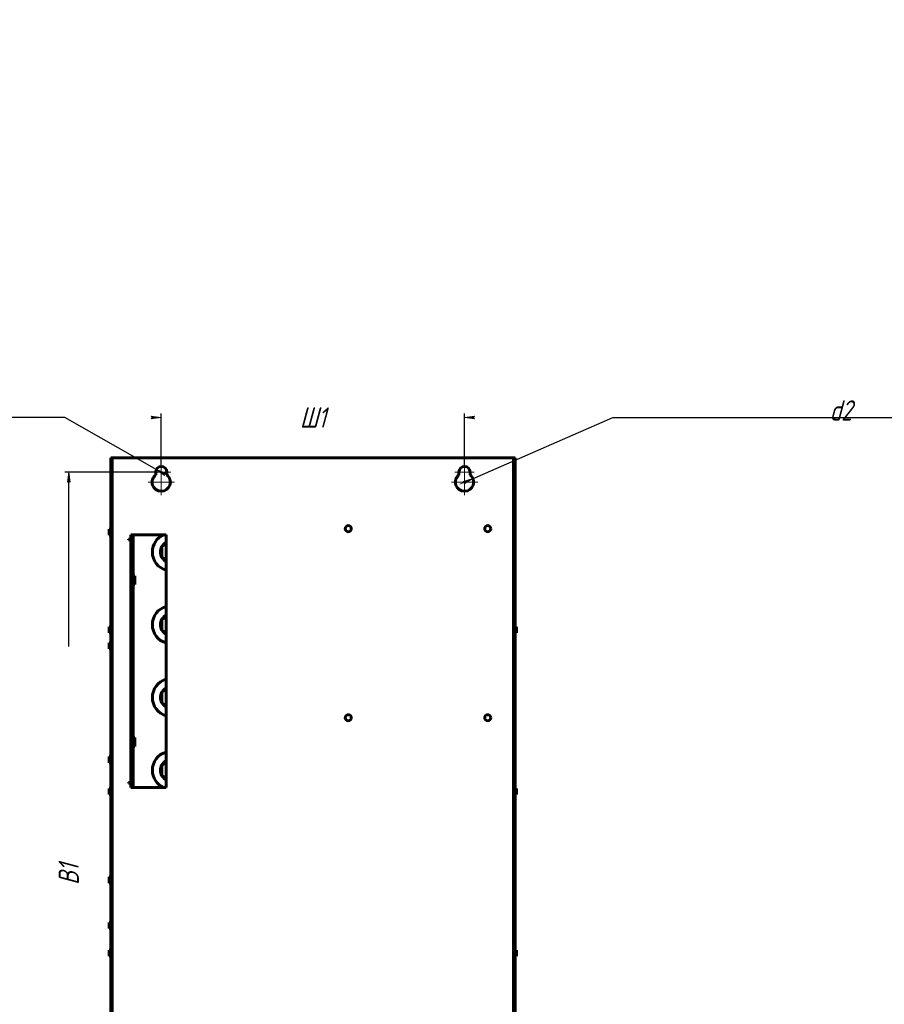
# Model space of a CAD drawing. Header units: millimetres. Extents: x 0 to 1189, y 0 to 841.
# Tile 9 of 9: x 761 to 1189, y 354 to 841. Entities that reach past the tile are written whole.
import ezdxf

# ---------------------------------------------------------------- set-up
doc = ezdxf.new("R2010")
doc.units = ezdxf.units.MM
for name, pattern in [('K5LT_AXLED', [12, 7.5, -1.5, 1.5, -1.5]), ('K5LT_BASIC', [0]), ('K5LT_THIN', [0])]:
    doc.linetypes.add(name, pattern=pattern)
doc.layers.add('Системный слой', color=7, linetype='Continuous')
doc.styles.add('KDIMTEXTSTYLE', font='GOST_AU.SHX', dxfattribs={"width": 0.96, "oblique": 15, "height": 5})
doc.dimstyles.new('KDIMSTYLE (0.50)', dxfattribs={"dimtxt": 5, "dimasz": 1, "dimexe": 2, "dimexo": 0, "dimgap": 1, "dimtad": 1, "dimlfac": 2, "dimtxsty": 'KDIMTEXTSTYLE', "dimsah": 1, "dimcen": 0, "dimdle": 1, "dimadec": 0, "dimazin": 0, "dimtfac": 0.667, "dimtmove": 0, "dimatfit": 3, "dimfxl": 1, "dimtvp": 1, "dimtolj": 1, "dimtzin": 0, "dimarcsym": 0})

# ---------------------------------------------------------------- blocks, each defined once
blk = doc.blocks.new('U80')
at = {"layer": 'Системный слой', "color": 150, "linetype": 'K5LT_BASIC', "lineweight": 60, "true_color": 0x0080ff}
for p, q in [((806.39, 606.49), (806.39, 603.49)), ((806.39, 600.99), (806.39, 598.24)), ((806.39, 595.24), (806.39, 593.74)), ((806.39, 590.74), (806.39, 589.24)), ((806.39, 585.99), (806.39, 584.74)), ((806.39, 581.74), (806.39, 580.24)), ((806.39, 577.24), (806.39, 573.24)), ((806.39, 570.24), (806.39, 568.74)), ((806.39, 556.74), (806.39, 555.24)), ((806.39, 552.24), (806.39, 548.24)), ((806.39, 545.24), (806.39, 543.74)), ((806.39, 536.24), (806.39, 534.74)), ((806.39, 527.24), (806.39, 523.24)), ((806.39, 520.24), (806.39, 518.74)), ((806.39, 514.74), (806.39, 514.24)), ((806.39, 505.37), (806.39, 505.24)), ((806.39, 501.24), (806.39, 498.24)), ((806.39, 495.24), (806.39, 493.74)), ((806.39, 490.74), (806.39, 489.24)), ((806.39, 473.49), (806.39, 473.24)), ((806.39, 470.24), (806.39, 468.74)), ((806.39, 465.74), (806.39, 464.24)), ((806.39, 461.24), (806.39, 460.74)), ((806.39, 450.24), (806.39, 448.74)), ((806.39, 445.74), (806.39, 444.24)), ((806.39, 441.24), (806.39, 439.74)), ((806.39, 434.74), (806.39, 433.24)), ((806.39, 430.24), (806.39, 428.74)), ((806.39, 425.74), (806.39, 424.24))]:
    blk.add_line(p, q, dxfattribs=at)
blk = doc.blocks.new('U81')
at = {"layer": 'Системный слой', "color": 150, "linetype": 'K5LT_BASIC', "lineweight": 60, "true_color": 0x0080ff}
for p, q in [((1006.39, 603.49), (1006.39, 606.49)), ((1006.39, 598.24), (1006.39, 600.99)), ((1006.39, 593.74), (1006.39, 595.24)), ((1006.39, 589.24), (1006.39, 590.74)), ((1006.39, 584.74), (1006.39, 586.24)), ((1006.39, 580.24), (1006.39, 581.74)), ((1006.39, 573.24), (1006.39, 577.24)), ((1006.39, 568.74), (1006.39, 570.24)), ((1006.39, 564.24), (1006.39, 565.74)), ((1006.39, 559.74), (1006.39, 561.24)), ((1006.39, 555.24), (1006.39, 556.74)), ((1006.39, 548.24), (1006.39, 552.24)), ((1006.39, 543.74), (1006.39, 545.24)), ((1006.39, 534.74), (1006.39, 536.24)), ((1006.39, 530.24), (1006.39, 531.74)), ((1006.39, 523.24), (1006.39, 527.24)), ((1006.39, 518.74), (1006.39, 520.24)), ((1006.39, 514.24), (1006.39, 514.74)), ((1006.39, 505.24), (1006.39, 505.37)), ((1006.39, 493.74), (1006.39, 495.24)), ((1006.39, 489.24), (1006.39, 490.74)), ((1006.39, 484.74), (1006.39, 486.24)), ((1006.39, 480.24), (1006.39, 481.74)), ((1006.39, 473.24), (1006.39, 474.74)), ((1006.39, 468.74), (1006.39, 470.24)), ((1006.39, 464.24), (1006.39, 465.74)), ((1006.39, 460.74), (1006.39, 461.24)), ((1006.39, 448.74), (1006.39, 450.24)), ((1006.39, 444.24), (1006.39, 445.74)), ((1006.39, 439.74), (1006.39, 441.24)), ((1006.39, 433.24), (1006.39, 434.74))]:
    blk.add_line(p, q, dxfattribs=at)
blk = doc.blocks.new('U82')
at = {"layer": 'Системный слой', "color": 150, "linetype": 'K5LT_BASIC', "lineweight": 60, "true_color": 0x0080ff}
for p, q in [((807.14, 421.24), (807.14, 419.74)), ((807.14, 415.37), (807.14, 397.74)), ((807.14, 394.74), (807.14, 393.24)), ((807.14, 390.24), (807.14, 388.74)), ((807.14, 385.74), (807.14, 384.24)), ((807.14, 381.24), (807.14, 379.74)), ((807.14, 376.74), (807.14, 357.74)), ((807.14, 354.74), (807.14, 353.24)), ((807.14, 350.24), (807.14, 348.74)), ((807.14, 345.74), (807.14, 344.24)), ((807.14, 341.24), (807.14, 339.74)), ((807.14, 336.74), (807.14, 328.12)), ((807.14, 325.37), (807.14, 304.74)), ((807.14, 301.74), (807.14, 300.24)), ((807.14, 297.24), (807.14, 295.74)), ((807.14, 292.74), (807.14, 291.24)), ((807.14, 288.24), (807.14, 286.74)), ((807.14, 283.74), (807.14, 256.87)), ((807.14, 254.62), (807.14, 238.12)), ((807.14, 235.37), (807.14, 232.49)), ((807.14, 229.99), (807.14, 226.74))]:
    blk.add_line(p, q, dxfattribs=at)
blk = doc.blocks.new('U83')
at = {"layer": 'Системный слой', "color": 150, "linetype": 'K5LT_BASIC', "lineweight": 60, "true_color": 0x0080ff}
for p, q in [((806.39, 421.24), (806.39, 419.74)), ((806.39, 413.99), (806.39, 397.74)), ((806.39, 394.74), (806.39, 394.49)), ((806.39, 390.24), (806.39, 388.74)), ((806.39, 385.74), (806.39, 384.24)), ((806.39, 381.24), (806.39, 380.74)), ((806.39, 376.74), (806.39, 357.74)), ((806.39, 354.74), (806.39, 353.24)), ((806.39, 350.24), (806.39, 348.74)), ((806.39, 345.74), (806.39, 344.24)), ((806.39, 341.24), (806.39, 339.74)), ((806.39, 336.74), (806.39, 333.49)), ((806.39, 330.49), (806.39, 328.12)), ((806.39, 325.37), (806.39, 310.99)), ((806.39, 307.99), (806.39, 304.74)), ((806.39, 301.74), (806.39, 300.24)), ((806.39, 297.24), (806.39, 295.74)), ((806.39, 292.74), (806.39, 291.24)), ((806.39, 288.24), (806.39, 286.74)), ((806.39, 283.74), (806.39, 256.87)), ((806.39, 254.62), (806.39, 238.12)), ((806.39, 235.37), (806.39, 232.49)), ((806.39, 229.99), (806.39, 226.74))]:
    blk.add_line(p, q, dxfattribs=at)
blk = doc.blocks.new('U84')
at = {"layer": 'Системный слой', "color": 150, "linetype": 'K5LT_BASIC', "lineweight": 60, "true_color": 0x0080ff}
for p, q in [((1006.39, 419.74), (1006.39, 421.24)), ((1006.39, 397.74), (1006.39, 415.37)), ((1006.39, 393.24), (1006.39, 394.74)), ((1006.39, 388.74), (1006.39, 390.24)), ((1006.39, 384.24), (1006.39, 385.74)), ((1006.39, 380.74), (1006.39, 381.24)), ((1006.39, 357.74), (1006.39, 377.74)), ((1006.39, 353.24), (1006.39, 354.74)), ((1006.39, 348.74), (1006.39, 350.24)), ((1006.39, 344.24), (1006.39, 345.74)), ((1006.39, 339.74), (1006.39, 341.24)), ((1006.39, 333.49), (1006.39, 336.74)), ((1006.39, 328.12), (1006.39, 330.49)), ((1006.39, 310.99), (1006.39, 325.37)), ((1006.39, 304.74), (1006.39, 307.99)), ((1006.39, 300.24), (1006.39, 301.74)), ((1006.39, 295.74), (1006.39, 297.24)), ((1006.39, 291.24), (1006.39, 292.74)), ((1006.39, 286.74), (1006.39, 288.24)), ((1006.39, 256.87), (1006.39, 283.74)), ((1006.39, 238.12), (1006.39, 254.62)), ((1006.39, 232.49), (1006.39, 235.37)), ((1006.39, 226.74), (1006.39, 229.99))]:
    blk.add_line(p, q, dxfattribs=at)
blk = doc.blocks.new('U85')
at = {"layer": 'Системный слой', "color": 150, "linetype": 'K5LT_BASIC', "lineweight": 60, "true_color": 0x0080ff}
for p, q in [((1005.64, 419.74), (1005.64, 421.24)), ((1005.64, 397.74), (1005.64, 415.37)), ((1005.64, 393.24), (1005.64, 394.74)), ((1005.64, 388.74), (1005.64, 390.24)), ((1005.64, 384.24), (1005.64, 385.74)), ((1005.64, 357.74), (1005.64, 381.24)), ((1005.64, 353.24), (1005.64, 354.74)), ((1005.64, 348.74), (1005.64, 350.24)), ((1005.64, 344.24), (1005.64, 345.74)), ((1005.64, 339.74), (1005.64, 341.24)), ((1005.64, 328.12), (1005.64, 336.74)), ((1005.64, 304.74), (1005.64, 325.37)), ((1005.64, 300.24), (1005.64, 301.74)), ((1005.64, 295.74), (1005.64, 297.24)), ((1005.64, 291.24), (1005.64, 292.74)), ((1005.64, 286.74), (1005.64, 288.24)), ((1005.64, 256.87), (1005.64, 283.74)), ((1005.64, 238.12), (1005.64, 254.62)), ((1005.64, 232.49), (1005.64, 235.37)), ((1005.64, 226.74), (1005.64, 229.99))]:
    blk.add_line(p, q, dxfattribs=at)
blk = doc.blocks.new('U86')
at = {"layer": 'Системный слой', "color": 150, "linetype": 'K5LT_BASIC', "lineweight": 60, "true_color": 0x0080ff}
for p, q in [((817.49, 565.92), (817.49, 586.24)), ((817.49, 485.92), (817.49, 561.57)), ((817.49, 461.24), (817.49, 481.57))]:
    blk.add_line(p, q, dxfattribs=at)
blk = doc.blocks.new('U87')
at = {"layer": 'Системный слой', "color": 150, "linetype": 'K5LT_BASIC', "lineweight": 60, "true_color": 0x0080ff}
for p, q in [((818.39, 483.74), (818.39, 485.92)), ((818.39, 481.57), (818.39, 483.74))]:
    blk.add_line(p, q, dxfattribs=at)
blk = doc.blocks.new('U88')
at = {"layer": 'Системный слой', "color": 150, "linetype": 'K5LT_BASIC', "lineweight": 60, "true_color": 0x0080ff}
for p, q in [((818.39, 563.74), (818.39, 565.92)), ((818.39, 561.57), (818.39, 563.74))]:
    blk.add_line(p, q, dxfattribs=at)
blk = doc.blocks.new('U89')
at = {"layer": 'Системный слой', "color": 150, "linetype": 'K5LT_BASIC', "lineweight": 60, "true_color": 0x0080ff}
for p in [(805.64, 394.49), (805.64, 391.49)]:
    blk.add_line(p, (805.64, 391.49), dxfattribs=at)
blk = doc.blocks.new('U91')
at = {"layer": 'Системный слой', "color": 150, "linetype": 'K5LT_BASIC', "lineweight": 60, "true_color": 0x0080ff}
for p in [(805.64, 416.99), (805.64, 413.99)]:
    blk.add_line(p, (805.64, 413.99), dxfattribs=at)
blk = doc.blocks.new('U92')
at = {"layer": 'Системный слой', "color": 150, "linetype": 'K5LT_BASIC', "lineweight": 60, "true_color": 0x0080ff}
for p in [(805.64, 476.49), (805.64, 473.49)]:
    blk.add_line(p, (805.64, 473.49), dxfattribs=at)
blk = doc.blocks.new('U93')
at = {"layer": 'Системный слой', "color": 150, "linetype": 'K5LT_BASIC', "lineweight": 60, "true_color": 0x0080ff}
for p in [(805.64, 532.74), (805.64, 529.74)]:
    blk.add_line(p, (805.64, 529.74), dxfattribs=at)
blk = doc.blocks.new('U94')
at = {"layer": 'Системный слой', "color": 150, "linetype": 'K5LT_BASIC', "lineweight": 60, "true_color": 0x0080ff}
for p in [(805.64, 588.99), (805.64, 585.99)]:
    blk.add_line(p, (805.64, 585.99), dxfattribs=at)
blk = doc.blocks.new('U95')
at = {"layer": 'Системный слой', "color": 150, "linetype": 'K5LT_BASIC', "lineweight": 60, "true_color": 0x0080ff}
for p in [(805.64, 380.74), (805.64, 377.74)]:
    blk.add_line(p, (805.64, 377.74), dxfattribs=at)
blk = doc.blocks.new('U96')
at = {"layer": 'Системный слой', "color": 150, "linetype": 'K5LT_BASIC', "lineweight": 60, "true_color": 0x0080ff}
for p in [(805.64, 460.74), (805.64, 457.74)]:
    blk.add_line(p, (805.64, 457.74), dxfattribs=at)
blk = doc.blocks.new('U97')
at = {"layer": 'Системный слой', "color": 150, "linetype": 'K5LT_BASIC', "lineweight": 60, "true_color": 0x0080ff}
for p in [(805.64, 540.74), (805.64, 537.74)]:
    blk.add_line(p, (805.64, 537.74), dxfattribs=at)
blk = doc.blocks.new('U98')
at = {"layer": 'Системный слой', "color": 150, "linetype": 'K5LT_BASIC', "lineweight": 60, "true_color": 0x0080ff}
for p, q in [((807.14, 545.24), (807.14, 543.74)), ((807.14, 540.74), (807.14, 539.24)), ((807.14, 536.24), (807.14, 534.74)), ((807.14, 531.74), (807.14, 530.24)), ((807.14, 527.24), (807.14, 523.24)), ((807.14, 520.24), (807.14, 518.74)), ((807.14, 515.74), (807.14, 514.24)), ((807.14, 511.24), (807.14, 509.74)), ((807.14, 505.37), (807.14, 505.24)), ((807.14, 502.24), (807.14, 498.24)), ((807.14, 495.24), (807.14, 493.74)), ((807.14, 490.74), (807.14, 489.24)), ((807.14, 474.74), (807.14, 473.24)), ((807.14, 470.24), (807.14, 468.74)), ((807.14, 465.74), (807.14, 464.24)), ((807.14, 461.24), (807.14, 459.74)), ((807.14, 456.74), (807.14, 455.24)), ((807.14, 452.24), (807.14, 437.74)), ((807.14, 434.74), (807.14, 433.24)), ((807.14, 430.24), (807.14, 428.74)), ((807.14, 425.74), (807.14, 424.24)), ((807.14, 421.24), (807.14, 419.74)), ((807.14, 415.37), (807.14, 397.74)), ((807.14, 394.74), (807.14, 393.24)), ((807.14, 390.24), (807.14, 388.74)), ((807.14, 385.74), (807.14, 384.24)), ((807.14, 381.24), (807.14, 379.74)), ((807.14, 376.74), (807.14, 373.24))]:
    blk.add_line(p, q, dxfattribs=at)
blk = doc.blocks.new('U99')
at = {"layer": 'Системный слой', "color": 150, "linetype": 'K5LT_BASIC', "lineweight": 60, "true_color": 0x0080ff}
for p, q in [((1005.64, 543.74), (1005.64, 545.24)), ((1005.64, 539.24), (1005.64, 540.74)), ((1005.64, 534.74), (1005.64, 536.24)), ((1005.64, 530.24), (1005.64, 531.74)), ((1005.64, 523.24), (1005.64, 527.24)), ((1005.64, 518.74), (1005.64, 520.24)), ((1005.64, 514.24), (1005.64, 515.74)), ((1005.64, 509.74), (1005.64, 511.24)), ((1005.64, 505.24), (1005.64, 505.37)), ((1005.64, 498.24), (1005.64, 502.24)), ((1005.64, 493.74), (1005.64, 495.24)), ((1005.64, 489.24), (1005.64, 490.74)), ((1005.64, 484.74), (1005.64, 486.24)), ((1005.64, 480.24), (1005.64, 481.74)), ((1005.64, 473.24), (1005.64, 474.74)), ((1005.64, 468.74), (1005.64, 470.24)), ((1005.64, 464.24), (1005.64, 465.74)), ((1005.64, 459.74), (1005.64, 461.24)), ((1005.64, 455.24), (1005.64, 456.74)), ((1005.64, 437.74), (1005.64, 452.24)), ((1005.64, 433.24), (1005.64, 434.74)), ((1005.64, 419.74), (1005.64, 421.24)), ((1005.64, 397.74), (1005.64, 415.37)), ((1005.64, 393.24), (1005.64, 394.74)), ((1005.64, 388.74), (1005.64, 390.24)), ((1005.64, 384.24), (1005.64, 385.74))]:
    blk.add_line(p, q, dxfattribs=at)
blk = doc.blocks.new('U100')
at = {"layer": 'Системный слой', "color": 30, "linetype": 'K5LT_AXLED', "lineweight": 18, "true_color": 0xff8000}
for q in [(831.39, 621.99), (826.64, 617.24), (831.39, 612.49), (836.14, 617.24)]:
    blk.add_line((831.39, 617.24), q, dxfattribs=at)
blk = doc.blocks.new('U101')
at = {"layer": 'Системный слой', "color": 30, "linetype": 'K5LT_AXLED', "lineweight": 18, "true_color": 0xff8000}
for q in [(831.39, 618.74), (824.89, 612.24), (831.39, 605.74), (837.89, 612.24)]:
    blk.add_line((831.39, 612.24), q, dxfattribs=at)
blk = doc.blocks.new('U102')
at = {"layer": 'Системный слой', "color": 30, "linetype": 'K5LT_AXLED', "lineweight": 18, "true_color": 0xff8000}
for q in [(981.39, 621.99), (976.64, 617.24), (981.39, 612.49), (986.14, 617.24)]:
    blk.add_line((981.39, 617.24), q, dxfattribs=at)
blk = doc.blocks.new('U103')
at = {"layer": 'Системный слой', "color": 30, "linetype": 'K5LT_AXLED', "lineweight": 18, "true_color": 0xff8000}
for q in [(981.39, 618.74), (974.89, 612.24), (981.39, 605.74), (987.89, 612.24)]:
    blk.add_line((981.39, 612.24), q, dxfattribs=at)
blk = doc.blocks.new('KDIMARROW_01')
at = {"layer": 'Системный слой'}
blk.add_hatch(color=0, dxfattribs=at).paths.add_polyline_path([(0, 0), (-5, 0.66), (-4.5, 0), (-5, -0.66)])
at = {"layer": 'Системный слой', "color": 0, "linetype": 'K5LT_THIN', "lineweight": 18}
for p, q in [((-4.5, 0), (-5, 0.66)), ((-5, 0.66), (0, 0)), ((0, 0), (-5, -0.66)), ((-5, -0.66), (-4.5, 0)), ((0, 0), (-1, 0))]:
    blk.add_line(p, q, dxfattribs=at)
blk = doc.blocks.new('KDIMARROW_02')
at = {"layer": 'Системный слой'}
blk.add_hatch(color=0, dxfattribs=at).paths.add_polyline_path([(4.5, 0), (5, 0.66), (0, 0), (5, -0.66)])
at = {"layer": 'Системный слой', "color": 0, "linetype": 'K5LT_THIN', "lineweight": 18}
for p, q in [((0, 0), (-1, 0)), ((5, 0.66), (0, 0)), ((0, 0), (5, -0.66)), ((0, 0), (7, 0)), ((4.5, 0), (5, 0.66)), ((5, -0.66), (4.5, 0))]:
    blk.add_line(p, q, dxfattribs=at)

msp = doc.modelspace()

# ---------------------------------------------------------------- linework, layer by layer
at = {"layer": 'Системный слой', "color": 150, "linetype": 'K5LT_BASIC', "lineweight": 60, "true_color": 0x0080ff}
for p, q in [((806.3904, 624.2407), (806.3904, 622.7762)), ((806.3904, 211.7407), (806.3904, 624.2407)), ((807.1404, 624.2407), (806.3904, 624.2407)), ((807.1404, 622.7762), (807.1404, 624.2407)), ((807.1404, 211.7407), (807.1404, 624.2407)), ((807.1904, 624.2407), (1005.5904, 624.2407)), ((807.1904, 624.2407), (807.1904, 211.7407)), ((1005.5904, 211.7407), (1005.5904, 624.2407)), ((1005.6404, 624.2407), (1005.6404, 211.7407)), ((1005.6404, 624.2407), (1006.3904, 624.2407)), ((1005.6404, 624.2407), (1005.6404, 622.7762)), ((1006.3904, 622.7762), (1006.3904, 624.2407)), ((1006.3904, 211.7407), (1006.3904, 624.2407)), ((806.3904, 620.9907), (807.1404, 620.9907)), ((1006.3904, 620.9907), (1005.6404, 620.9907)), ((806.3904, 617.4907), (807.1404, 617.4907)), ((828.6404, 615.8026), (828.6404, 617.2407)), ((834.1404, 617.2407), (834.1404, 615.8026)), ((978.6404, 615.8026), (978.6404, 617.2407)), ((984.1404, 617.2407), (984.1404, 615.8026)), ((1006.3904, 617.4907), (1005.6404, 617.4907)), ((806.3904, 613.4907), (807.1404, 613.4907)), ((806.3904, 609.9907), (807.1404, 609.9907)), ((1006.3904, 613.4907), (1005.6404, 613.4907)), ((1006.3904, 609.9907), (1005.6404, 609.9907)), ((807.1404, 606.7407), (806.3904, 606.7407)), ((806.3904, 606.4907), (807.1404, 606.4907)), ((807.1654, 605.7407), (806.3904, 605.7407)), ((807.1654, 606.4907), (807.1654, 605.7407)), ((807.1904, 606.4907), (807.1654, 606.4907)), ((807.1904, 605.7407), (807.1654, 605.7407)), ((1005.6154, 606.4907), (1005.5904, 606.4907)), ((1005.6154, 605.7407), (1005.5904, 605.7407)), ((1005.6154, 606.4907), (1005.6154, 605.7407)), ((1006.3904, 605.7407), (1005.6154, 605.7407)), ((1005.6404, 606.7407), (1006.3904, 606.7407)), ((1006.3904, 606.4907), (1005.6404, 606.4907)), ((806.3904, 603.4907), (807.1404, 603.4907)), ((806.3904, 600.9907), (807.1404, 600.9907)), ((1005.6404, 603.4907), (1006.3904, 603.4907)), ((1005.6404, 600.9907), (1006.3904, 600.9907)), ((806.3904, 598.2407), (807.1404, 598.2407)), ((806.3904, 595.2407), (807.1404, 595.2407)), ((1005.6404, 598.2407), (1006.3904, 598.2407)), ((1005.6404, 595.2407), (1006.3904, 595.2407)), ((806.3904, 593.7407), (807.1404, 593.7407)), ((806.3904, 590.7407), (807.1404, 590.7407)), ((1005.6404, 593.7407), (1006.3904, 593.7407)), ((1005.6404, 590.7407), (1006.3904, 590.7407)), ((805.6404, 588.9907), (806.3904, 588.9907)), ((805.6404, 585.9907), (806.3904, 585.9907)), ((806.3904, 589.2407), (807.1404, 589.2407)), ((806.3904, 586.2407), (806.3904, 585.991)), ((806.3904, 586.2407), (807.1404, 586.2407)), ((806.3904, 585.991), (806.3904, 585.9907)), ((806.3904, 584.7407), (807.1404, 584.7407)), ((816.3904, 586.2407), (833.8904, 586.2407)), ((816.3904, 584.1157), (816.3904, 586.2407)), ((817.3904, 586.2407), (817.3904, 461.2407)), ((833.8904, 586.2407), (833.8904, 461.2407)), ((1005.6404, 589.2407), (1006.3904, 589.2407)), ((1005.6404, 586.2407), (1006.3904, 586.2407)), ((1005.6404, 584.7407), (1006.3904, 584.7407)), ((806.3904, 581.7407), (807.1404, 581.7407)), ((806.3904, 580.2407), (807.1404, 580.2407)), ((815.2154, 584.1157), (816.3904, 584.1157)), ((815.2154, 583.7407), (815.2154, 584.1157)), ((815.5904, 583.7407), (815.2154, 583.7407)), ((815.5904, 583.7407), (816.3904, 583.7407)), ((816.3904, 584.1157), (816.3904, 463.3657)), ((816.3904, 583.7407), (816.3904, 463.7407)), ((833.8904, 581.6723), (831.7355, 580.4282)), ((831.7355, 580.4282), (831.7355, 575.0532)), ((1005.6404, 581.7407), (1006.3904, 581.7407)), ((1005.6404, 580.2407), (1006.3904, 580.2407)), ((806.3904, 577.2407), (807.1404, 577.2407)), ((831.7355, 575.0532), (833.8904, 573.809)), ((1005.6404, 577.2407), (1006.3904, 577.2407)), ((806.3904, 573.2407), (807.1404, 573.2407)), ((806.3904, 570.2407), (807.1404, 570.2407)), ((1005.6404, 573.2407), (1006.3904, 573.2407)), ((1005.6404, 570.2407), (1006.3904, 570.2407)), ((806.3904, 568.7407), (807.1404, 568.7407)), ((807.1404, 567.9907), (806.3904, 567.9907)), ((817.3904, 564.9907), (816.3904, 564.9907)), ((818.3904, 565.9157), (817.3904, 565.9157)), ((817.3904, 563.7407), (817.3904, 565.9157)), ((1005.6404, 568.7407), (1006.3904, 568.7407)), ((1005.6404, 565.7407), (1006.3904, 565.7407)), ((817.3904, 562.4907), (816.3904, 562.4907)), ((817.3904, 561.5657), (817.3904, 563.7407)), ((818.3904, 561.5657), (817.3904, 561.5657)), ((1005.6404, 564.2407), (1006.3904, 564.2407)), ((1005.6404, 561.2407), (1006.3904, 561.2407)), ((807.1404, 559.4907), (806.3904, 559.4907)), ((806.3904, 556.7407), (807.1404, 556.7407)), ((806.3904, 555.2407), (807.1404, 555.2407)), ((1005.6404, 559.7407), (1006.3904, 559.7407)), ((1005.6404, 556.7407), (1006.3904, 556.7407)), ((1005.6404, 555.2407), (1006.3904, 555.2407)), ((806.3904, 552.2407), (807.1404, 552.2407)), ((1005.6404, 552.2407), (1006.3904, 552.2407)), ((806.3904, 548.2407), (807.1404, 548.2407)), ((833.8904, 545.6723), (831.7355, 544.4282)), ((1005.6404, 548.2407), (1006.3904, 548.2407)), ((805.6404, 540.7407), (806.3904, 540.7407)), ((806.3904, 545.2407), (807.1404, 545.2407)), ((806.3904, 543.7407), (807.1404, 543.7407)), ((806.3904, 540.7407), (806.3904, 539.2407)), ((806.3904, 540.7407), (807.1404, 540.7407)), ((831.7355, 544.4282), (831.7355, 539.0532)), ((1005.6404, 545.2407), (1006.3904, 545.2407)), ((1005.6404, 543.7407), (1006.3904, 543.7407)), ((1005.6404, 540.7407), (1006.3904, 540.7407)), ((1007.1404, 540.7407), (1006.3904, 540.7407)), ((1006.3904, 539.2407), (1006.3904, 540.7407)), ((1007.1404, 537.7407), (1007.1404, 540.7407)), ((805.6404, 537.7407), (806.3904, 537.7407)), ((806.3904, 539.2407), (807.1404, 539.2407)), ((806.3904, 536.2407), (807.1404, 536.2407)), ((831.7355, 539.0532), (833.8904, 537.809)), ((1005.6404, 539.2407), (1006.3904, 539.2407)), ((1005.6404, 536.2407), (1006.3904, 536.2407)), ((1007.1404, 537.7407), (1006.3904, 537.7407)), ((805.6404, 532.7407), (806.3904, 532.7407)), ((806.3904, 534.7407), (807.1404, 534.7407)), ((806.3904, 531.7407), (806.3904, 530.2407)), ((806.3904, 531.7407), (807.1404, 531.7407)), ((1005.6404, 534.7407), (1006.3904, 534.7407)), ((1005.6404, 531.7407), (1006.3904, 531.7407)), ((805.6404, 529.7407), (806.3904, 529.7407)), ((806.3904, 530.2407), (807.1404, 530.2407)), ((806.3904, 527.2407), (807.1404, 527.2407)), ((1005.6404, 530.2407), (1006.3904, 530.2407)), ((1005.6404, 527.2407), (1006.3904, 527.2407)), ((806.3904, 523.2407), (807.1404, 523.2407)), ((1005.6404, 523.2407), (1006.3904, 523.2407)), ((806.3904, 520.2407), (807.1404, 520.2407)), ((806.3904, 518.7407), (807.1404, 518.7407)), ((1005.6404, 520.2407), (1006.3904, 520.2407)), ((1005.6404, 518.7407), (1006.3904, 518.7407)), ((806.3904, 515.7407), (807.1404, 515.7407)), ((807.1404, 514.7407), (806.3904, 514.7407)), ((806.3904, 514.2407), (807.1404, 514.2407)), ((1005.6404, 515.7407), (1006.3904, 515.7407)), ((1006.3904, 514.7407), (1005.6404, 514.7407)), ((1005.6404, 514.2407), (1006.3904, 514.2407)), ((806.3904, 511.2407), (807.1404, 511.2407)), ((807.1404, 510.2407), (806.3904, 510.2407)), ((806.3904, 509.7407), (807.1404, 509.7407)), ((806.3904, 506.7407), (807.1404, 506.7407)), ((833.8904, 509.6723), (831.7355, 508.4282)), ((831.7355, 508.4282), (831.7355, 503.0532)), ((1005.6404, 511.2407), (1006.3904, 511.2407)), ((1006.3904, 510.2407), (1005.6404, 510.2407)), ((1005.6404, 509.7407), (1006.3904, 509.7407)), ((1005.6404, 506.7407), (1006.3904, 506.7407)), ((806.3904, 505.3657), (807.1404, 505.3657)), ((806.3904, 505.2407), (807.1404, 505.2407)), ((806.3904, 502.2407), (807.1404, 502.2407)), ((831.7355, 503.0532), (833.8904, 501.809)), ((1005.6404, 505.3657), (1006.3904, 505.3657)), ((1005.6404, 505.2407), (1006.3904, 505.2407)), ((1005.6404, 502.2407), (1006.3904, 502.2407)), ((807.1404, 501.2407), (806.3904, 501.2407)), ((807.1404, 499.7407), (806.3904, 499.7407)), ((806.3904, 498.2407), (807.1404, 498.2407)), ((1006.3904, 501.2407), (1005.6404, 501.2407)), ((1006.3904, 499.7407), (1005.6404, 499.7407)), ((1005.6404, 498.2407), (1006.3904, 498.2407)), ((806.3904, 495.2407), (807.1404, 495.2407)), ((806.3904, 493.7407), (807.1404, 493.7407)), ((1005.6404, 495.2407), (1006.3904, 495.2407)), ((1005.6404, 493.7407), (1006.3904, 493.7407)), ((806.3904, 490.7407), (807.1404, 490.7407)), ((806.3904, 489.2407), (807.1404, 489.2407)), ((807.1404, 487.9907), (806.3904, 487.9907)), ((1005.6404, 490.7407), (1006.3904, 490.7407)), ((1005.6404, 489.2407), (1006.3904, 489.2407)), ((817.3904, 484.9907), (816.3904, 484.9907)), ((817.3904, 482.4907), (816.3904, 482.4907)), ((817.3904, 483.7407), (817.3904, 485.9157)), ((818.3904, 485.9157), (817.3904, 485.9157)), ((817.3904, 481.5657), (817.3904, 483.7407)), ((1005.6404, 486.2407), (1006.3904, 486.2407)), ((1005.6404, 484.7407), (1006.3904, 484.7407)), ((807.1404, 479.4907), (806.3904, 479.4907)), ((818.3904, 481.5657), (817.3904, 481.5657)), ((1005.6404, 481.7407), (1006.3904, 481.7407)), ((1005.6404, 480.2407), (1006.3904, 480.2407)), ((805.6404, 476.4907), (806.3904, 476.4907)), ((805.6404, 473.4907), (806.3904, 473.4907)), ((806.3904, 477.2407), (807.1404, 477.2407)), ((806.3904, 476.4907), (806.3904, 473.491)), ((806.3904, 474.7407), (807.1404, 474.7407)), ((806.3904, 473.491), (806.3904, 473.4907)), ((806.3904, 473.2407), (807.1404, 473.2407)), ((833.8904, 473.6723), (831.7355, 472.4282)), ((831.7355, 472.4282), (831.7355, 467.0532)), ((1005.6404, 477.2407), (1006.3904, 477.2407)), ((1005.6404, 474.7407), (1006.3904, 474.7407)), ((1005.6404, 473.2407), (1006.3904, 473.2407)), ((806.3904, 470.2407), (807.1404, 470.2407)), ((806.3904, 468.7407), (807.1404, 468.7407)), ((1005.6404, 470.2407), (1006.3904, 470.2407)), ((1005.6404, 468.7407), (1006.3904, 468.7407)), ((806.3904, 465.7407), (807.1404, 465.7407)), ((806.3904, 464.2407), (807.1404, 464.2407)), ((807.1904, 464.2407), (807.1404, 464.2407)), ((815.2154, 463.3657), (815.2154, 463.7407)), ((815.2154, 463.7407), (815.5904, 463.7407)), ((816.3904, 463.3657), (815.2154, 463.3657)), ((816.3904, 463.7407), (815.5904, 463.7407)), ((816.3904, 461.2407), (816.3904, 463.3657)), ((831.7355, 467.0532), (833.8904, 465.809)), ((1005.6404, 464.2407), (1005.5904, 464.2407)), ((1005.6404, 465.7407), (1006.3904, 465.7407)), ((1005.6404, 464.2407), (1006.3904, 464.2407)), ((805.6404, 460.7407), (806.3904, 460.7407)), ((806.3904, 461.2407), (807.1404, 461.2407)), ((806.3904, 460.7407), (806.3904, 459.7407)), ((806.3904, 459.7407), (807.1404, 459.7407)), ((833.8904, 461.2407), (816.3904, 461.2407)), ((1005.6404, 461.2407), (1006.3904, 461.2407)), ((1005.6404, 459.7407), (1006.3904, 459.7407)), ((1007.1404, 460.7407), (1006.3904, 460.7407)), ((1006.3904, 459.7407), (1006.3904, 460.7407)), ((1007.1404, 457.7407), (1007.1404, 460.7407)), ((805.6404, 457.7407), (806.3904, 457.7407)), ((806.3904, 456.7407), (807.1404, 456.7407)), ((806.3904, 455.2407), (807.1404, 455.2407)), ((807.1404, 454.2407), (807.1904, 454.2407)), ((1005.5904, 454.2407), (1005.6404, 454.2407)), ((1005.6404, 456.7407), (1006.3904, 456.7407)), ((1005.6404, 455.2407), (1006.3904, 455.2407)), ((1007.1404, 457.7407), (1006.3904, 457.7407)), ((806.3904, 452.2407), (807.1404, 452.2407)), ((807.1404, 450.2407), (806.3904, 450.2407)), ((807.1404, 448.7407), (806.3904, 448.7407)), ((1005.6404, 452.2407), (1006.3904, 452.2407)), ((1006.3904, 450.2407), (1005.6404, 450.2407)), ((1006.3904, 448.7407), (1005.6404, 448.7407)), ((807.1404, 445.7407), (806.3904, 445.7407)), ((807.1404, 444.2407), (806.3904, 444.2407)), ((1006.3904, 445.7407), (1005.6404, 445.7407)), ((1006.3904, 444.2407), (1005.6404, 444.2407)), ((807.1404, 441.2407), (806.3904, 441.2407)), ((807.1404, 439.7407), (806.3904, 439.7407)), ((1006.3904, 441.2407), (1005.6404, 441.2407)), ((1006.3904, 439.7407), (1005.6404, 439.7407)), ((806.3904, 437.7407), (807.1404, 437.7407)), ((806.3904, 434.7407), (807.1404, 434.7407)), ((1005.6404, 437.7407), (1006.3904, 437.7407)), ((1005.6404, 434.7407), (1006.3904, 434.7407)), ((806.3904, 433.2407), (807.1404, 433.2407)), ((806.3904, 430.2407), (807.1404, 430.2407)), ((806.3904, 428.7407), (807.1404, 428.7407)), ((1005.6404, 433.2407), (1006.3904, 433.2407)), ((1005.6404, 430.2407), (1006.3904, 430.2407)), ((1005.6404, 428.7407), (1006.3904, 428.7407)), ((806.3904, 425.7407), (807.1404, 425.7407)), ((806.3904, 424.2407), (807.1404, 424.2407)), ((1005.6404, 425.7407), (1006.3904, 425.7407)), ((1005.6404, 424.2407), (1006.3904, 424.2407)), ((806.3904, 421.2407), (807.1404, 421.2407)), ((806.3904, 419.7407), (807.1404, 419.7407)), ((1005.6404, 421.2407), (1006.3904, 421.2407)), ((1005.6404, 419.7407), (1006.3904, 419.7407)), ((805.6404, 416.9907), (806.3904, 416.9907)), ((805.6404, 413.9907), (806.3904, 413.9907)), ((806.3904, 418.1157), (807.1404, 418.1157)), ((806.3904, 415.3657), (806.3904, 413.991)), ((806.3904, 415.3657), (807.1404, 415.3657)), ((806.3904, 413.991), (806.3904, 413.9907)), ((1005.6404, 418.1157), (1006.3904, 418.1157)), ((1005.6404, 415.3657), (1006.3904, 415.3657)), ((805.6404, 394.4907), (806.3904, 394.4907)), ((806.3904, 397.7407), (807.1404, 397.7407)), ((806.3904, 394.7407), (807.1404, 394.7407)), ((806.3904, 394.4907), (806.3904, 391.491)), ((1005.6404, 397.7407), (1006.3904, 397.7407)), ((1005.6404, 394.7407), (1006.3904, 394.7407)), ((805.6404, 391.4907), (806.3904, 391.4907)), ((806.3904, 393.2407), (807.1404, 393.2407)), ((806.3904, 391.491), (806.3904, 391.4907)), ((806.3904, 390.2407), (807.1404, 390.2407)), ((1005.6404, 393.2407), (1006.3904, 393.2407)), ((1005.6404, 390.2407), (1006.3904, 390.2407)), ((806.3904, 388.7407), (807.1404, 388.7407)), ((806.3904, 385.7407), (807.1404, 385.7407)), ((1005.6404, 388.7407), (1006.3904, 388.7407)), ((1005.6404, 385.7407), (1006.3904, 385.7407)), ((805.6404, 380.7407), (806.3904, 380.7407)), ((806.3904, 384.2407), (807.1404, 384.2407)), ((806.3904, 381.2407), (807.1404, 381.2407)), ((806.3904, 380.7407), (806.3904, 379.7407)), ((1005.6404, 384.2407), (1006.3904, 384.2407)), ((1005.6404, 381.2407), (1006.3904, 381.2407)), ((1007.1404, 380.7407), (1006.3904, 380.7407)), ((1006.3904, 380.6487), (1006.3904, 380.7407)), ((1007.1404, 377.7407), (1007.1404, 380.7407)), ((805.6404, 377.7407), (806.3904, 377.7407)), ((806.3904, 379.7407), (807.1404, 379.7407)), ((806.3904, 376.7407), (807.1404, 376.7407)), ((1005.6404, 379.7407), (1006.3904, 379.7407)), ((1005.6404, 376.7407), (1006.3904, 376.7407)), ((1007.1404, 377.7407), (1006.3904, 377.7407)), ((807.1404, 371.7407), (807.1404, 373.2407)), ((1005.6404, 373.2407), (1005.6404, 371.7407)), ((806.3904, 357.7407), (807.1404, 357.7407)), ((1005.6404, 357.7407), (1006.3904, 357.7407)), ((806.3904, 354.7407), (807.1404, 354.7407)), ((1005.6404, 354.7407), (1006.3904, 354.7407))]:
    msp.add_line(p, q, dxfattribs=at)
for centre in [(923.8904, 589.2407), (992.8904, 589.2407), (923.8904, 495.7407), (992.8904, 495.7407)]:
    msp.add_circle(centre, 1.5, dxfattribs=at)
for centre, radius, start, end in [((831.3904, 617.2407), 2.75, 0, 180), ((981.3904, 617.2407), 2.75, 0, 180), ((831.3904, 612.2407), 4.5, 127.669887, 52.330113), ((981.3904, 612.2407), 4.5, 127.669887, 52.330113), ((836.3904, 577.7407), 9.375, 114.951301, 180), ((836.3904, 577.7407), 5.375, 150, 180), ((836.3904, 577.7407), 5.375, 117.717748, 150), ((836.3904, 577.7407), 9.375, 180, 254.53399), ((836.3904, 577.7407), 5.375, 180, 210), ((836.3904, 577.7407), 5.375, 210, 242.282252), ((836.3904, 541.7407), 9.375, 105.46601, 180), ((836.3904, 541.7407), 5.375, 117.717748, 150), ((836.3904, 541.7407), 9.375, 180, 254.53399), ((836.3904, 541.7407), 5.375, 150, 180), ((836.3904, 541.7407), 5.375, 180, 210), ((836.3904, 541.7407), 5.375, 210, 242.282252), ((836.3904, 505.7407), 9.375, 105.46601, 180), ((836.3904, 505.7407), 5.375, 150, 180), ((836.3904, 505.7407), 5.375, 117.717748, 150), ((836.3904, 505.7407), 9.375, 180, 254.53399), ((836.3904, 505.7407), 5.375, 180, 210), ((836.3904, 505.7407), 5.375, 210, 242.282252), ((836.3904, 469.7407), 9.375, 105.46601, 180), ((836.3904, 469.7407), 5.375, 150, 180), ((836.3904, 469.7407), 5.375, 117.717748, 150), ((836.3904, 469.7407), 9.375, 180, 245.048699), ((836.3904, 469.7407), 5.375, 180, 210), ((836.3904, 469.7407), 5.375, 210, 242.282252)]:
    msp.add_arc(centre, radius, start, end, dxfattribs=at)

# ---------------------------------------------------------------- block references
at = {"layer": 'Системный слой'}
for name in ['U101', 'U100', 'U103', 'U102', 'U80', 'U81', 'U94', 'U86', 'U88', 'U97', 'U98', 'U99', 'U93', 'U87', 'U92', 'U96', 'U83', 'U82', 'U85', 'U84', 'U91', 'U89', 'U95']:
    msp.add_blockref(name, (0, 0), dxfattribs=at)

# ---------------------------------------------------------------- dimensions: what is measured, and where the dimension line sits
at = {"layer": 'Системный слой', "color": 7}
for center, radius, location, text in [((831.3904, 617.2407), 2.75, (783.6404, 644.2407), '\\H10.0;\\W0.965;\\Q15;\\H10.0;\\W0.965;\\Q15;\\Q15;d1'), ((981.3904, 612.2407), 4.5, (1054.6866, 644.2407), '\\H10.0;\\W0.965;\\Q15;\\H10.0;\\W0.965;\\Q15;\\Q15;d2')]:
    msp.add_diameter_dim(center=center, radius=radius, location=location, text=text, dimstyle='KDIMSTYLE (0.50)', override={"dimtih": 1, "dimtoh": 1, "dimblk1": 'KDIMARROW_02', "dimblk2": 'KDIMARROW_02', "dimclrt": 7, "dimtmove": 1, "dimatfit": 2, "dimtolj": 1}, dxfattribs=at).render()
msp.add_linear_dim(base=(831.3904, 644.2407), p1=(981.3904, 619.9907), p2=(831.3904, 619.9907), location=(906.3904, 644.2407), text='\\H10.0;\\W0.965;\\Q15;\\H10.0;\\W0.965;\\Q15;\\Q15;Ш1', dimstyle='KDIMSTYLE (0.50)', override={"dimexo": 0, "dimblk1": 'KDIMARROW_01', "dimblk2": 'KDIMARROW_01', "dimse1": 0, "dimse2": 0, "dimclrt": 7, "dimtolj": 1}, dxfattribs=at).render()
msp.add_linear_dim(base=(785.6404, 617.2407), p1=(828.3904, 219.2407), p2=(828.6404, 617.2407), angle=90, location=(785.6404, 418.2407), text='\\H10.0;\\W0.965;\\Q15;\\H10.0;\\W0.965;\\Q15;\\Q15;В1', dimstyle='KDIMSTYLE (0.50)', override={"dimexo": 0, "dimblk1": 'KDIMARROW_01', "dimblk2": 'KDIMARROW_01', "dimse1": 0, "dimse2": 0, "dimclrt": 7, "dimtolj": 1}, dxfattribs=at).render()

doc.saveas('drawing.dxf')
